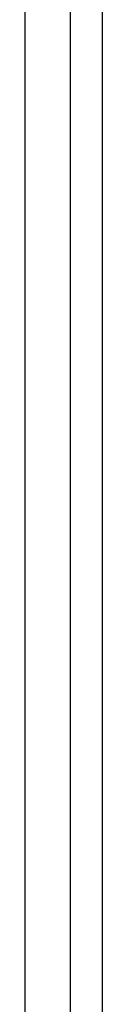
# Model space of a CAD drawing. Header units: inches. Extents: x 0 to 474, y -297 to 0.
# Tile 223 of 256: x 229.099 to 229.27, y -135.993 to -133.817. Entities that reach past the tile are written whole.
import ezdxf

# ---------------------------------------------------------------- set-up
doc = ezdxf.new("R2010")
doc.units = ezdxf.units.IN
doc.header["$MEASUREMENT"] = 0

msp = doc.modelspace()

# ---------------------------------------------------------------- linework, layer by layer
at = {"color": 7, "true_color": 0xffffff}
for p, q in [((229.1993, -136.0948), (229.1993, -132.7968)), ((229.2703, -136.4978), (229.2703, -132.7818)), ((229.2703, -136.4908), (229.2703, -132.7908)), ((229.0993, -136.0948), (229.0993, -132.8868))]:
    msp.add_line(p, q, dxfattribs=at)
at = {"color": 18, "true_color": 0x000000}
for p, q in [((229.1993, -136.0948), (229.1993, -132.7968)), ((229.2703, -136.4978), (229.2703, -132.7818)), ((229.2703, -136.4908), (229.2703, -132.7908)), ((229.0993, -136.0948), (229.0993, -132.8868))]:
    msp.add_line(p, q, dxfattribs=at)

doc.saveas('drawing.dxf')
